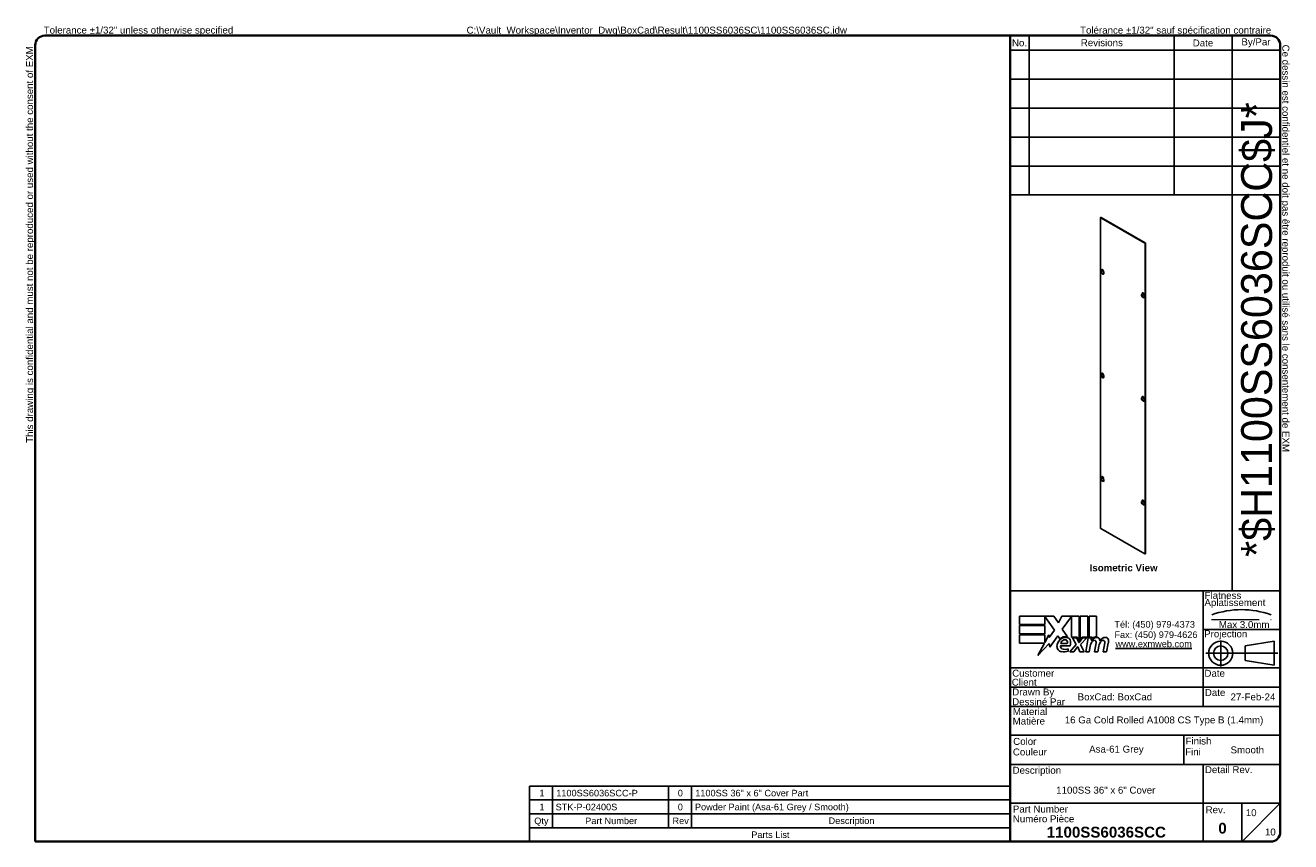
# Model space of a CAD drawing. Header units: inches. Extents: x 2 to 122, y 2 to 79.
import ezdxf
from ezdxf.enums import TextEntityAlignment as Align

# ---------------------------------------------------------------- set-up
doc = ezdxf.new("R2010")
doc.units = ezdxf.units.IN
doc.header["$LTSCALE"] = 7.301705
doc.header["$MEASUREMENT"] = 0
doc.linetypes.add('CHAIN', pattern=[0.7087, 0.4724, -0.0591, 0.1181, -0.0591])
doc.linetypes.add('DASHED', pattern=[0.2067, 0.1654, -0.0413])
doc.layers.get('0').update_dxf_attribs({"lineweight": 25})
for name, color, linetype, lineweight in [('Centerline(ANSI)', 7, 'Continuous', 25), ('Sketch Geometry(ANSI)', 7, 'Continuous', 25), ('Symbols(ANSI)', 7, 'Continuous', 25), ('Visible Edges(ANSI)', 7, 'Continuous', 25), ('Visible Tangent Edges(ANSI)', 7, 'Continuous', 25)]:
    doc.layers.add(name, color=color, linetype=linetype, lineweight=lineweight)
doc.styles.add('Current-ANSI', font='arial.ttf')
doc.styles.add('Dimension-ANSI', font='arialbd.ttf')
doc.styles.add('Part List-ANSI', font='arial.ttf')
doc.styles.add('Text Style44', font='arialbd.ttf')
doc.styles.add('Text Style83', font='FRE3OF9X.TTF')

# ---------------------------------------------------------------- blocks, each defined once
blk = doc.blocks.new('Title Blocks EXM - ANSI B')
for p, q in [((13.372, 3.063), (13.372, 3.17)), ((13.372, 3.17), (13.818, 3.17)), ((13.824, 2.989), (13.701, 3.168)), ((13.701, 3.168), (13.701, 3.063)), ((13.818, 3.17), (13.877, 3.083)), ((13.877, 3.083), (13.923, 3.17)), ((13.923, 3.17), (14.146, 3.17)), ((14.046, 3.166), (13.924, 3.002)), ((14.046, 2.9), (14.046, 3.166)), ((14.146, 3.17), (14.146, 2.842)), ((14.16, 3.17), (14.259, 3.17)), ((14.16, 2.866), (14.16, 3.17)), ((14.259, 3.17), (14.259, 2.9)), ((14.273, 3.17), (14.372, 3.17)), ((14.273, 2.9), (14.273, 3.17)), ((14.372, 3.17), (14.372, 2.905)), ((13.701, 3.063), (13.372, 3.063)), ((13.372, 3.049), (13.701, 3.049)), ((13.372, 2.942), (13.372, 3.049)), ((13.701, 3.049), (13.701, 2.942)), ((13.758, 2.895), (13.824, 2.989)), ((13.924, 3.002), (13.993, 2.903)), ((13.701, 2.942), (13.372, 2.942)), ((13.372, 2.82), (13.372, 2.927)), ((13.372, 2.927), (13.701, 2.927)), ((13.695, 2.82), (13.372, 2.82)), ((13.612, 2.661), (13.695, 2.82)), ((13.758, 2.815), (13.612, 2.661)), ((13.701, 2.831), (13.752, 2.929)), ((13.701, 2.927), (13.701, 2.831)), ((13.752, 2.929), (13.758, 2.895)), ((13.765, 2.768), (13.758, 2.815)), ((13.87, 2.914), (13.765, 2.768)), ((13.893, 2.876), (13.87, 2.914)), ((13.905, 2.788), (14.027, 2.788)), ((13.91, 2.818), (13.99, 2.818)), ((14.023, 2.709), (14.105, 2.802)), ((14.121, 2.9), (14.046, 2.9)), ((14.059, 2.891), (14.113, 2.891)), ((14.105, 2.802), (14.059, 2.891)), ((14.113, 2.891), (14.139, 2.83)), ((14.146, 2.842), (14.121, 2.9)), ((14.139, 2.83), (14.146, 2.83)), ((14.146, 2.83), (14.19, 2.891)), ((14.185, 2.9), (14.16, 2.866)), ((14.245, 2.891), (14.164, 2.803)), ((14.164, 2.803), (14.209, 2.709)), ((14.259, 2.9), (14.185, 2.9)), ((14.19, 2.891), (14.245, 2.891)), ((14.232, 2.709), (14.264, 2.891)), ((14.264, 2.891), (14.302, 2.891)), ((14.314, 2.9), (14.273, 2.9)), ((14.302, 2.891), (14.299, 2.859)), ((14.299, 2.859), (14.309, 2.859)), ((14.312, 2.88), (14.314, 2.9)), ((14.345, 2.709), (14.365, 2.824)), ((14.457, 2.709), (14.477, 2.824)), ((14.523, 2.823), (14.501, 2.709)), ((14.005, 2.718), (14.005, 2.748)), ((14.077, 2.709), (14.023, 2.709)), ((14.122, 2.774), (14.077, 2.709)), ((14.13, 2.774), (14.122, 2.774)), ((14.155, 2.709), (14.13, 2.774)), ((14.209, 2.709), (14.155, 2.709)), ((14.276, 2.709), (14.232, 2.709)), ((14.289, 2.784), (14.276, 2.709)), ((14.389, 2.709), (14.345, 2.709)), ((14.402, 2.784), (14.389, 2.709)), ((14.501, 2.709), (14.457, 2.709))]:
    blk.add_line(p, q)
for centre, radius, start, end in [((13.991, 2.772), 0.133, 134.1684, 176.5646), ((13.968, 2.796), 0.11, 77.079, 133.1785), ((13.968, 2.796), 0.0996, 80.4085, 134.1684), ((13.936, 2.779), 0.032, 163.5261, 244.6784), ((13.965, 2.811), 0.056, 109.3797, 172.9975), ((13.959, 2.83), 0.0365, 51.1652, 109.3797), ((13.962, 2.833), 0.0318, 331.4547, 51.1652), ((13.981, 2.843), 0.0507, 23.8445, 85.0802), ((13.941, 2.826), 0.094, 336.1555, 23.8445), ((14.442, 2.757), 0.155, 147.5992, 170), ((14.376, 2.816), 0.08, 89.4776, 147.4114), ((14.346, 2.818), 0.042, 96.03, 147.5992), ((14.37, 2.825), 0.08, 88.7952, 136.5849), ((14.344, 2.839), 0.02, 23.5571, 96.03), ((14.325, 2.831), 0.041, 350, 23.5571), ((14.377, 2.862), 0.0338, 16.9928, 89.4776), ((14.555, 2.759), 0.155, 148.5584, 170.8257), ((14.317, 2.844), 0.096, 3.6169, 16.9928), ((14.486, 2.814), 0.0819, 89.6788, 153.9508), ((14.458, 2.818), 0.042, 96.1027, 147.6083), ((14.456, 2.839), 0.02, 23.5487, 96.1027), ((14.437, 2.831), 0.041, 349.9922, 23.5487), ((14.487, 2.861), 0.035, 18.4748, 89.6788), ((14.429, 2.842), 0.096, 349, 18.4748), ((13.925, 2.776), 0.0658, 176.5646, 261.5605), ((13.945, 2.911), 0.202, 261.5605, 287.3343), ((13.966, 2.842), 0.102, 244.6784, 292.5609)]:
    blk.add_arc(centre, radius, start, end)
at = {"layer": 'Centerline(ANSI)', "linetype": 'DASHED', "lineweight": 18, "ltscale": 0.507983}
blk.add_line((15.861, 3.128), (16.632, 3.128), dxfattribs=at)
at = {"layer": 'Centerline(ANSI)', "linetype": 'CHAIN', "ltscale": 0.185148}
blk.add_line((15.979, 2.855), (15.979, 2.521), dxfattribs=at)
at = {"layer": 'Centerline(ANSI)', "linetype": 'CHAIN', "ltscale": 0.437897}
blk.add_line((15.786, 2.691), (16.717, 2.691), dxfattribs=at)
at = {"layer": 'Sketch Geometry(ANSI)'}
for p, q in [((13.25, 10.687), (16.625, 10.687)), ((13.5, 10.687), (13.5, 8.625)), ((15.375, 10.687), (15.375, 8.625)), ((16.125, 10.687), (16.125, 3.5)), ((13.25, 10.5), (16.75, 10.5)), ((16.75, 10.562), (16.75, 0.375)), ((13.25, 10.125), (16.75, 10.125)), ((13.25, 9.75), (16.75, 9.75)), ((16.75, 9.375), (13.25, 9.375)), ((13.25, 9), (16.75, 9)), ((16.75, 9), (16.75, 8.625)), ((13.25, 8.625), (16.75, 8.625)), ((16.75, 3.5), (13.25, 3.5)), ((15.75, 2), (15.75, 3.5)), ((15.75, 3), (16.75, 3)), ((16.669, 2.847), (16.294, 2.785)), ((16.669, 2.535), (16.669, 2.847)), ((16.294, 2.785), (16.294, 2.598)), ((16.75, 2.5), (13.25, 2.5)), ((16.294, 2.598), (16.669, 2.535)), ((16.75, 2.25), (13.25, 2.25)), ((16.75, 2), (13.25, 2)), ((13.25, 1.629), (16.75, 1.629)), ((15.499, 1.629), (15.499, 1.25)), ((13.25, 1.25), (16.75, 1.25)), ((15.75, 1.25), (15.75, 0.75)), ((15.75, 0.75), (13.25, 0.75)), ((16.25, 0.75), (15.75, 0.75)), ((15.75, 0.75), (15.75, 0.25)), ((16.25, 0.25), (16.25, 0.75)), ((16.25, 0.75), (16.75, 0.75)), ((16.25, 0.25), (16.75, 0.75)), ((16.625, 0.25), (13.25, 0.25))]:
    blk.add_line(p, q, dxfattribs=at)
at = {"layer": 'Sketch Geometry(ANSI)', "linetype": 'Continuous', "lineweight": 35}
for p, q in [((13.25, 8.625), (13.25, 10.687)), ((13.25, 8.625), (13.25, 3.5)), ((13.25, 0.25), (13.25, 3.5))]:
    blk.add_line(p, q, dxfattribs=at)
at = {"layer": 'Sketch Geometry(ANSI)'}
for radius in [0.156, 0.0935]:
    blk.add_circle((15.979, 2.691), radius, dxfattribs=at)
for centre, radius, start, end in [((16.625, 10.562), 0.125, 0, 90), ((16.247, 2.112), 1.143, 70.2973, 109.7027), ((16.625, 0.375), 0.125, 270, 0)]:
    blk.add_arc(centre, radius, start, end, dxfattribs=at)
at = {"layer": 'Symbols(ANSI)', "color": 7, "char_height": 0.09, "style": 'Current-ANSI'}
for s, insert, width, attachment_point in [('Revisions', (14.439, 10.596), 1.87331, 5), ('By/Par', (16.435, 10.594), 0.62202, 5), ('No.', (13.373, 10.595), 0.25039, 5), ('Date', (15.749, 10.593), 0.75135, 5), ('BoxCad: BoxCad', (14.126, 2.125), 1.62362, 4), ('Date', (15.773, 2.136), 0.26554, 7), ('Rev.', (15.783, 0.618), 0.25854, 7)]:
    blk.add_mtext(s, dxfattribs=dict(at, insert=insert, width=width, attachment_point=attachment_point))
for s, insert, attachment_point in [('\\fArial|b1|i0;{\\H0.0900;Isometric View}', (14.281, 3.842), 1), ('Flatness', (15.77, 3.393), 7), ('Aplatissement', (15.768, 3.275), 7), ('Max 3.0mm', (15.954, 3.015), 7), ('Projection', (15.764, 2.87), 7), ('Customer', (13.278, 2.386), 7), ('Date', (15.768, 2.385), 7), ('Client', (13.273, 2.269), 7), ('Drawn By', (13.278, 2.117), 7), ('Dessiné Par', (13.278, 2.016), 7), ('Material', (13.286, 1.889), 7), ('Matière', (13.284, 1.766), 7), ('Couleur', (13.287, 1.366), 7), ('Color', (13.291, 1.503), 7), ('Fini', (15.518, 1.37), 7), ('Finish', (15.523, 1.508), 7), ('Description', (13.283, 1.103), 7), ('Detail Rev.', (15.774, 1.137), 7), ('Part Number', (13.287, 0.627), 7), ('Numéro Pièce', (13.286, 0.5), 7)]:
    blk.add_mtext(s, dxfattribs=dict(at, insert=insert, attachment_point=attachment_point))
at = {"layer": 'Symbols(ANSI)', "color": 7, "insert": (14.602, 3.107), "char_height": 0.085, "attachment_point": 1, "line_spacing_factor": 0.944221, "style": 'Current-ANSI'}
blk.add_mtext('\\fArial|b0|i0;{\\H0.0850;Tél: (450) 979-4373\\PFax: (450) 979-4626}', dxfattribs=at)
at = {"layer": 'Symbols(ANSI)', "color": 5, "true_color": 0x0000ff, "insert": (14.615, 2.854), "char_height": 0.085, "attachment_point": 1, "style": 'Dimension-ANSI'}
blk.add_mtext('\\fArial|b0|i0;{\\H0.0850;\\Lwww.exmweb.com}', dxfattribs=at)
at = {"layer": 'Symbols(ANSI)', "color": 7, "style": 'Current-ANSI'}
for tag, p in [('REV1', (13.375, 10.313)), ('REV1DATE', (15.75, 10.31)), ('REV1BY', (16.437, 10.313)), ('REV2', (13.373, 9.938)), ('REV2DATE', (15.747, 9.941)), ('REV2BY', (16.437, 9.938)), ('REV3', (13.374, 9.563)), ('REV3DATE', (15.752, 9.563)), ('REV3BY', (16.437, 9.564)), ('REV4', (13.377, 9.188)), ('REV4DATE', (15.752, 9.188)), ('REV4BY', (16.441, 9.188)), ('REV5', (13.373, 8.813)), ('REV5DATE', (15.752, 8.813)), ('REV5BY', (16.438, 8.811)), ('MFG_APPROVED_DATE', (16.393, 2.374)), ('DETAIL_REV', (16.249, 0.926))]:
    blk.add_attdef(tag, text='', height=0.09, dxfattribs=at).set_placement(p, align=Align.MIDDLE_CENTER)
for tag, p in [('REV1DESC', (13.526, 10.31)), ('REV2DESC', (13.525, 9.937)), ('REV3DESC', (13.528, 9.564)), ('REV4DESC', (13.533, 9.19)), ('REV5DESC', (13.532, 8.811)), ('COMPANY', (14.12, 2.375))]:
    blk.add_attdef(tag, text='', height=0.09, dxfattribs=at).set_placement(p, align=Align.MIDDLE_LEFT)
at = {"layer": 'Symbols(ANSI)', "color": 7, "style": 'Text Style83'}
blk.add_attdef('BARCODE_001', (16.643, 3.938), '', height=0.4, rotation=90, dxfattribs=at)
at = {"layer": 'Symbols(ANSI)', "color": 7}
for tag, p, height, style in [('IDW_DATE_001', (16.106, 2.08), 0.09, 'Current-ANSI'), ('MATERIEL_001', (13.959, 1.782), 0.09, 'Current-ANSI'), ('COLOR_001', (14.275, 1.404), 0.09, 'Current-ANSI'), ('FINISH_001', (16.106, 1.394), 0.09, 'Current-ANSI'), ('IDW_DESC_001', (13.848, 0.873), 0.09, 'Current-ANSI'), ('Sheet_Number_001', (16.303, 0.581), 0.09, 'Current-ANSI'), ('IDW_REV_001', (15.947, 0.355), 0.14, 'Text Style44'), ('IDW_NAME_001', (13.725, 0.304), 0.14, 'Text Style44'), ('Number_of_sheets_001', (16.551, 0.331), 0.09, 'Current-ANSI')]:
    blk.add_attdef(tag, p, '', height=height, dxfattribs=dict(at, style=style))
blk = doc.blocks.new('Parts List3')
at = {"layer": 'Symbols(ANSI)'}
for p, q in [((13.023, 0.975), (6.798, 0.975)), ((6.798, 0.975), (6.798, 0.615)), ((7.098, 0.975), (7.098, 0.615)), ((8.598, 0.975), (8.598, 0.615)), ((8.898, 0.975), (8.898, 0.615)), ((13.023, 0.975), (13.023, 0.615)), ((13.023, 0.795), (6.798, 0.795)), ((13.023, 0.615), (6.798, 0.615)), ((6.798, 0.435), (6.798, 0.615)), ((7.098, 0.435), (7.098, 0.615)), ((8.598, 0.435), (8.598, 0.615)), ((8.898, 0.435), (8.898, 0.615)), ((13.023, 0.435), (13.023, 0.615)), ((6.798, 0.255), (6.798, 0.435)), ((13.023, 0.435), (6.798, 0.435)), ((13.023, 0.255), (13.023, 0.435)), ((13.023, 0.255), (6.798, 0.255))]:
    blk.add_line(p, q, dxfattribs=at)
at = {"layer": 'Symbols(ANSI)', "char_height": 0.085, "attachment_point": 7, "style": 'Part List-ANSI'}
for s, insert in [('1', (6.928, 0.842)), ('1100SS6036SCC-P', (7.146, 0.84)), ('0', (8.72, 0.84)), ('1100SS 36" x 6" Cover Part', (8.946, 0.84)), ('1', (6.928, 0.662)), ('STK-P-02400S', (7.138, 0.66)), ('0', (8.72, 0.66)), ('Powder Paint (Asa-61 Grey / Smooth)', (8.942, 0.636)), ('Qty', (6.861, 0.456)), ('Part Number', (7.521, 0.481)), ('Rev', (8.652, 0.481)), ('Description', (10.673, 0.458)), ('Parts List', (9.672, 0.301))]:
    blk.add_mtext(s, dxfattribs=dict(at, insert=insert))
blk = doc.blocks.new('Borders 10_EXM - B (Inch)')
at = {"layer": 'Sketch Geometry(ANSI)', "linetype": 'Continuous', "lineweight": 35}
for p, q in [((16.398, 10.692), (0.523, 10.692)), ((0.398, 10.567), (0.398, 0.255)), ((16.523, 0.38), (16.523, 10.567)), ((0.398, 0.255), (16.398, 0.255))]:
    blk.add_line(p, q, dxfattribs=at)
for centre, start, end in [((0.523, 10.567), 90, 180), ((16.398, 10.567), 0, 90), ((16.398, 0.38), 270, 0)]:
    blk.add_arc(centre, 0.125, start, end, dxfattribs=at)
at = {"layer": 'Symbols(ANSI)', "color": 7, "char_height": 0.09, "attachment_point": 7, "style": 'Current-ANSI'}
for s, insert in [('Tolerance ±1/32" unless otherwise specified', (0.509, 10.692)), ('Tolérance ±1/32" sauf spécification contraire', (13.93, 10.691))]:
    blk.add_mtext(s, dxfattribs=dict(at, insert=insert))
for s, insert, rotation in [('This drawing is confidential and must not be reproduced or used without the consent of EXM', (0.398, 5.419), 90), ('Ce dessin est confidentiel et ne doit pas être reproduit ou utilisé sans le consentement de EXM', (16.522, 10.576), 270)]:
    blk.add_mtext(s, dxfattribs=dict(at, insert=insert, rotation=rotation))
at = {"layer": 'Symbols(ANSI)', "color": 7, "style": 'Current-ANSI'}
blk.add_attdef('FILENAME_AND_PATH_001', (5.985, 10.718), '', height=0.09, dxfattribs=at)

msp = doc.modelspace()

# ---------------------------------------------------------------- linework, layer by layer
at = {"layer": 'Visible Edges(ANSI)'}
for p, q in [((103.63, 31.54), (103.63, 60.84)), ((103.68, 60.89), (103.64, 60.87)), ((103.67, 60.86), (107.83, 58.46)), ((107.87, 58.49), (103.71, 60.88)), ((107.87, 58.39), (107.87, 29.1)), ((107.91, 29.12), (107.91, 58.41)), ((103.75, 55.87), (103.75, 55.92)), ((103.75, 55.87), (103.79, 55.9)), ((103.79, 55.94), (103.79, 55.9)), ((103.91, 55.83), (103.91, 55.78)), ((107.59, 53.66), (107.59, 53.7)), ((107.59, 53.66), (107.63, 53.68)), ((107.63, 53.73), (107.63, 53.68)), ((107.75, 53.61), (107.75, 53.56)), ((103.75, 46.08), (103.75, 46.12)), ((103.75, 46.08), (103.79, 46.1)), ((103.79, 46.14), (103.79, 46.1)), ((103.91, 46.03), (103.91, 45.98)), ((107.59, 43.86), (107.59, 43.91)), ((107.59, 43.86), (107.63, 43.88)), ((107.63, 43.93), (107.63, 43.88)), ((107.75, 43.81), (107.75, 43.76)), ((103.75, 36.28), (103.75, 36.32)), ((103.75, 36.28), (103.79, 36.3)), ((103.79, 36.35), (103.79, 36.3)), ((103.91, 36.23), (103.91, 36.18)), ((107.59, 34.06), (107.59, 34.11)), ((107.59, 34.06), (107.63, 34.08)), ((107.63, 34.13), (107.63, 34.08)), ((107.75, 34.01), (107.75, 33.97)), ((107.83, 29.07), (103.67, 31.47)), ((107.9, 29.09), (107.86, 29.07))]:
    msp.add_line(p, q, dxfattribs=at)
for centre, major_axis, start_param, end_param in [((103.67, 60.81), (-0.031, 0.0537), 5.497787, 7.068583), ((103.71, 60.83), (-0.031, 0.0537), 5.497787, 6.283185), ((107.83, 58.41), (0.031, -0.0537), 0.785398, 2.356194), ((107.87, 58.44), (-0.031, 0.0537), 3.926991, 5.497787), ((103.83, 55.69), (0.102, -0.176), 2.970455, 8.025119), ((103.87, 55.71), (-0.102, 0.176), 0.171137, 2.955913), ((103.83, 55.87), (-0.059, 0.101), 3.926991, 7.068583), ((103.87, 55.89), (-0.059, 0.101), 0.32606, 0.785398), ((107.67, 53.47), (0.102, -0.176), 2.970455, 8.025119), ((107.71, 53.5), (-0.102, 0.176), 0.171137, 2.955913), ((107.67, 53.66), (-0.059, 0.101), 3.926991, 7.068583), ((107.71, 53.68), (-0.059, 0.101), 0.32606, 0.785398), ((103.83, 45.89), (0.102, -0.176), 2.970455, 8.025119), ((103.87, 45.92), (-0.102, 0.176), 0.171137, 2.955913), ((103.83, 46.07), (-0.059, 0.101), 3.926991, 7.068583), ((103.87, 46.1), (-0.059, 0.101), 0.32606, 0.785398), ((107.67, 43.68), (0.102, -0.176), 2.970455, 8.025119), ((107.71, 43.7), (-0.102, 0.176), 0.171137, 2.955913), ((107.67, 43.86), (-0.059, 0.101), 3.926991, 7.068583), ((107.71, 43.88), (-0.059, 0.101), 0.32606, 0.785398), ((103.83, 36.1), (0.102, -0.176), 2.970455, 8.025119), ((103.87, 36.12), (-0.102, 0.176), 0.171137, 2.955913), ((103.83, 36.28), (-0.059, 0.101), 3.926991, 7.068583), ((103.87, 36.3), (-0.059, 0.101), 0.32606, 0.785398), ((107.67, 33.88), (0.102, -0.176), 2.970455, 8.025119), ((107.71, 33.9), (-0.102, 0.176), 0.171137, 2.955913), ((107.67, 34.06), (-0.059, 0.101), 3.926991, 7.068583), ((107.71, 34.08), (-0.059, 0.101), 0.32606, 0.785398), ((103.67, 31.52), (-0.031, 0.0537), 0.785398, 2.356194), ((107.83, 29.12), (0.031, -0.0537), 5.497787, 7.068583), ((107.87, 29.14), (0.031, -0.0537), 0, 0.785398)]:
    msp.add_ellipse(centre, major_axis=major_axis, ratio=0.57735, start_param=start_param, end_param=end_param, dxfattribs=at)
at = {"layer": 'Visible Tangent Edges(ANSI)'}
for p, q in [((103.67, 60.86), (103.71, 60.88)), ((107.87, 58.49), (107.83, 58.46)), ((107.87, 58.39), (107.91, 58.41)), ((103.75, 55.92), (103.79, 55.94)), ((107.59, 53.7), (107.63, 53.73)), ((103.75, 46.12), (103.79, 46.14)), ((107.59, 43.91), (107.63, 43.93)), ((103.75, 36.32), (103.79, 36.35)), ((107.59, 34.11), (107.63, 34.13)), ((107.91, 29.12), (107.87, 29.1))]:
    msp.add_line(p, q, dxfattribs=at)

# ---------------------------------------------------------------- block references
at = {"xscale": 7.30170488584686, "yscale": 7.30170488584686, "zscale": 7.30170488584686}
for name, p, values in [('Borders 10_EXM - B (Inch)', (0, 0), {'FILENAME_AND_PATH_001': 'C:\\Vault_Workspace\\Inventor_Dwg\\BoxCad\\Result\\1100SS6036SC\\1100SS6036SC.idw'}), ('Title Blocks EXM - ANSI B', (-1.66, 0.03), {'COLOR_001': 'Asa-61 Grey', 'IDW_DATE_001': '27-Feb-24', 'IDW_REV_001': '0', 'Sheet_Number_001': '10', 'Number_of_sheets_001': '10', 'IDW_DESC_001': '1100SS 36" x 6" Cover', 'IDW_NAME_001': '1100SS6036SCC', 'BARCODE_001': '*$H1100SS6036SCC$J*', 'FINISH_001': 'Smooth', 'MATERIEL_001': '16 Ga Cold Rolled A1008 CS Type B (1.4mm)'})]:
    msp.add_blockref(name, p, dxfattribs=at).add_auto_attribs(values)
at = {"layer": 'Symbols(ANSI)', "xscale": 7.30170488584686, "yscale": 7.30170488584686, "zscale": 7.30170488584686}
msp.add_blockref('Parts List3', (0, 0), dxfattribs=at)

doc.saveas('drawing.dxf')
